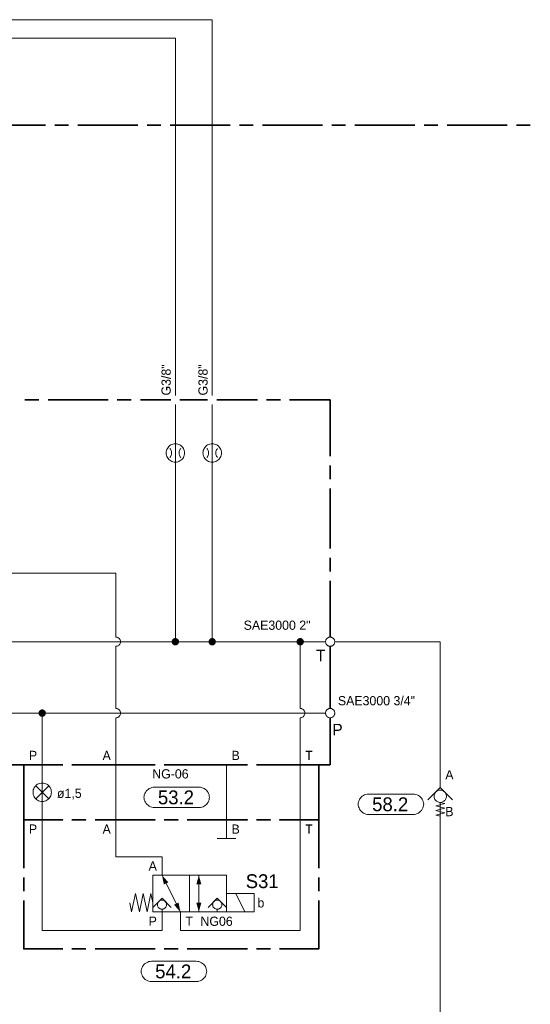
# Model space of a CAD drawing. Header units: millimetres. Extents: x 0 to 203, y 0 to 47.
# Tile 91 of 196: x 37.48 to 41.83, y 29.49 to 37.9. Entities that reach past the tile are written whole.
import ezdxf

# ---------------------------------------------------------------- set-up
doc = ezdxf.new("R2010")
doc.units = ezdxf.units.MM
for name, color, linetype in [('PDF_Geomertry', 7, 'Continuous'), ('PDF_Solid Fills', 7, 'Continuous'), ('PDF_Text', 7, 'Continuous')]:
    doc.layers.add(name, color=color, linetype=linetype)
doc.styles.add('PDF Arial', font='txt')

msp = doc.modelspace()

# ---------------------------------------------------------------- hatches: boundary and pattern name
at = {"layer": 'PDF_Solid Fills', "transparency": 33554559}
for points in [[(38.8043, 32.5868), (38.7751, 32.5985), (38.7771, 32.6026)], [(38.8043, 32.5868), (38.7771, 32.6026), (38.7793, 32.6063)], [(38.8043, 32.5868), (38.7793, 32.6063), (38.7821, 32.609)], [(38.8043, 32.5868), (38.7821, 32.609), (38.7849, 32.6118)], [(38.8043, 32.5868), (38.7849, 32.6118), (38.7882, 32.6138)], [(38.8043, 32.5868), (38.7882, 32.6138), (38.7924, 32.616)], [(38.8043, 32.5868), (38.7924, 32.616), (38.796, 32.6174)], [(38.8043, 32.5868), (38.796, 32.6174), (38.8001, 32.6179)], [(38.8043, 32.5868), (38.8001, 32.6179), (38.8043, 32.6179)], [(38.8043, 32.5868), (38.8085, 32.6179), (38.8126, 32.6174)], [(38.8043, 32.5868), (38.8043, 32.6179), (38.8085, 32.6179)], [(38.8043, 32.5868), (38.8126, 32.6174), (38.816, 32.616)], [(38.8043, 32.5868), (38.816, 32.616), (38.8201, 32.6138)], [(38.8043, 32.5868), (38.8201, 32.6138), (38.8229, 32.6118)], [(38.8043, 32.5868), (38.8229, 32.6118), (38.8265, 32.609)], [(38.8043, 32.5868), (38.8265, 32.609), (38.8293, 32.6063)], [(38.8043, 32.5868), (38.8293, 32.6063), (38.8313, 32.6026)], [(38.8043, 32.5868), (38.8313, 32.6026), (38.8335, 32.5985)], [(39.1188, 32.5868), (39.0896, 32.5985), (39.091, 32.6026)], [(39.1188, 32.5868), (39.091, 32.6026), (39.0938, 32.6063)], [(39.1188, 32.5868), (39.0938, 32.6063), (39.0965, 32.609)], [(39.1188, 32.5868), (39.0965, 32.609), (39.0993, 32.6118)], [(39.1188, 32.5868), (39.0993, 32.6118), (39.1029, 32.6138)], [(39.1188, 32.5868), (39.1029, 32.6138), (39.1063, 32.616)], [(39.1188, 32.5868), (39.1063, 32.616), (39.1104, 32.6174)], [(39.1188, 32.5868), (39.1104, 32.6174), (39.1146, 32.6179)], [(39.1188, 32.5868), (39.1146, 32.6179), (39.1188, 32.6179)], [(39.1188, 32.5868), (39.1224, 32.6179), (39.1265, 32.6174)], [(39.1188, 32.5868), (39.1188, 32.6179), (39.1224, 32.6179)], [(39.1188, 32.5868), (39.1265, 32.6174), (39.1307, 32.616)], [(39.1188, 32.5868), (39.1307, 32.616), (39.134, 32.6138)], [(39.1188, 32.5868), (39.134, 32.6138), (39.1376, 32.6118)], [(39.1188, 32.5868), (39.1376, 32.6118), (39.141, 32.609)], [(39.1188, 32.5868), (39.141, 32.609), (39.1432, 32.6063)], [(39.1188, 32.5868), (39.1432, 32.6063), (39.146, 32.6026)], [(39.1188, 32.5868), (39.146, 32.6026), (39.1474, 32.5985)], [(39.8688, 32.5868), (39.8396, 32.5985), (39.8418, 32.6026)], [(39.8688, 32.5868), (39.8418, 32.6026), (39.8438, 32.6063)], [(39.8688, 32.5868), (39.8438, 32.6063), (39.8465, 32.609)], [(39.8688, 32.5868), (39.8465, 32.609), (39.8501, 32.6118)], [(39.8688, 32.5868), (39.8501, 32.6118), (39.8535, 32.6138)], [(39.8688, 32.5868), (39.8535, 32.6138), (39.8571, 32.616)], [(39.8688, 32.5868), (39.8571, 32.616), (39.8613, 32.6174)], [(39.8688, 32.5868), (39.8613, 32.6174), (39.8646, 32.6179)], [(39.8688, 32.5868), (39.8646, 32.6179), (39.8688, 32.6179)], [(39.8688, 32.5868), (39.8729, 32.6179), (39.8771, 32.6174)], [(39.8688, 32.5868), (39.8688, 32.6179), (39.8729, 32.6179)], [(39.8688, 32.5868), (39.8771, 32.6174), (39.8813, 32.616)], [(39.8688, 32.5868), (39.8813, 32.616), (39.8849, 32.6138)], [(39.8688, 32.5868), (39.8849, 32.6138), (39.8882, 32.6118)], [(39.8688, 32.5868), (39.8882, 32.6118), (39.891, 32.609)], [(39.8688, 32.5868), (39.891, 32.609), (39.8937, 32.6063)], [(39.8688, 32.5868), (39.8937, 32.6063), (39.896, 32.6026)], [(39.8688, 32.5868), (39.896, 32.6026), (39.8979, 32.5985)], [(38.8043, 32.5868), (38.7729, 32.591), (38.7738, 32.5951)], [(38.8043, 32.5868), (38.7729, 32.5868), (38.7729, 32.591)], [(38.8043, 32.5868), (38.7729, 32.5826), (38.7729, 32.5868)], [(38.8043, 32.5868), (38.7738, 32.5785), (38.7729, 32.5826)], [(38.8043, 32.5868), (38.7738, 32.5951), (38.7751, 32.5985)], [(38.8043, 32.5868), (38.7751, 32.5749), (38.7738, 32.5785)], [(38.8043, 32.5868), (38.7771, 32.5707), (38.7751, 32.5749)], [(38.8043, 32.5868), (38.7793, 32.5679), (38.7771, 32.5707)], [(38.8043, 32.5868), (38.7821, 32.5646), (38.7793, 32.5679)], [(38.8043, 32.5868), (38.7849, 32.5618), (38.7821, 32.5646)], [(38.8043, 32.5868), (38.7882, 32.5596), (38.7849, 32.5618)], [(38.8043, 32.5868), (38.7924, 32.5576), (38.7882, 32.5596)], [(38.8043, 32.5868), (38.796, 32.5563), (38.7924, 32.5576)], [(38.8043, 32.5868), (38.8001, 32.5554), (38.796, 32.5563)], [(38.8043, 32.5868), (38.8043, 32.5554), (38.8001, 32.5554)], [(38.8043, 32.5868), (38.8335, 32.5985), (38.8349, 32.5951)], [(38.8043, 32.5868), (38.8349, 32.5951), (38.8354, 32.591)], [(38.8043, 32.5868), (38.8354, 32.591), (38.8354, 32.5868)], [(38.8043, 32.5868), (38.8085, 32.5554), (38.8043, 32.5554)], [(38.8043, 32.5868), (38.8126, 32.5563), (38.8085, 32.5554)], [(38.8043, 32.5868), (38.816, 32.5576), (38.8126, 32.5563)], [(38.8043, 32.5868), (38.8201, 32.5596), (38.816, 32.5576)], [(38.8043, 32.5868), (38.8229, 32.5618), (38.8201, 32.5596)], [(38.8043, 32.5868), (38.8265, 32.5646), (38.8229, 32.5618)], [(38.8043, 32.5868), (38.8293, 32.5679), (38.8265, 32.5646)], [(38.8043, 32.5868), (38.8313, 32.5707), (38.8293, 32.5679)], [(38.8043, 32.5868), (38.8335, 32.5749), (38.8313, 32.5707)], [(38.8043, 32.5868), (38.8349, 32.5785), (38.8335, 32.5749)], [(38.8043, 32.5868), (38.8354, 32.5826), (38.8349, 32.5785)], [(38.8043, 32.5868), (38.8354, 32.5868), (38.8354, 32.5826)], [(39.1188, 32.5868), (39.0868, 32.5868), (39.0876, 32.591)], [(39.1188, 32.5868), (39.0876, 32.5826), (39.0868, 32.5868)], [(39.1188, 32.5868), (39.0876, 32.591), (39.0882, 32.5951)], [(39.1188, 32.5868), (39.0882, 32.5785), (39.0876, 32.5826)], [(39.1188, 32.5868), (39.0882, 32.5951), (39.0896, 32.5985)], [(39.1188, 32.5868), (39.0896, 32.5749), (39.0882, 32.5785)], [(39.1188, 32.5868), (39.091, 32.5707), (39.0896, 32.5749)], [(39.1188, 32.5868), (39.0938, 32.5679), (39.091, 32.5707)], [(39.1188, 32.5868), (39.0965, 32.5646), (39.0938, 32.5679)], [(39.1188, 32.5868), (39.0993, 32.5618), (39.0965, 32.5646)], [(39.1188, 32.5868), (39.1029, 32.5596), (39.0993, 32.5618)], [(39.1188, 32.5868), (39.1063, 32.5576), (39.1029, 32.5596)], [(39.1188, 32.5868), (39.1104, 32.5563), (39.1063, 32.5576)], [(39.1188, 32.5868), (39.1146, 32.5554), (39.1104, 32.5563)], [(39.1188, 32.5868), (39.1188, 32.5554), (39.1146, 32.5554)], [(39.1188, 32.5868), (39.1474, 32.5985), (39.1488, 32.5951)], [(39.1188, 32.5868), (39.1488, 32.5951), (39.1493, 32.591)], [(39.1188, 32.5868), (39.1493, 32.591), (39.1501, 32.5868)], [(39.1188, 32.5868), (39.1224, 32.5554), (39.1188, 32.5554)], [(39.1188, 32.5868), (39.1265, 32.5563), (39.1224, 32.5554)], [(39.1188, 32.5868), (39.1307, 32.5576), (39.1265, 32.5563)], [(39.1188, 32.5868), (39.134, 32.5596), (39.1307, 32.5576)], [(39.1188, 32.5868), (39.1376, 32.5618), (39.134, 32.5596)], [(39.1188, 32.5868), (39.141, 32.5646), (39.1376, 32.5618)], [(39.1188, 32.5868), (39.1432, 32.5679), (39.141, 32.5646)], [(39.1188, 32.5868), (39.146, 32.5707), (39.1432, 32.5679)], [(39.1188, 32.5868), (39.1474, 32.5749), (39.146, 32.5707)], [(39.1188, 32.5868), (39.1488, 32.5785), (39.1474, 32.5749)], [(39.1188, 32.5868), (39.1493, 32.5826), (39.1488, 32.5785)], [(39.1188, 32.5868), (39.1501, 32.5868), (39.1493, 32.5826)], [(39.8688, 32.5868), (39.8376, 32.591), (39.8382, 32.5951)], [(39.8688, 32.5868), (39.8376, 32.5868), (39.8376, 32.591)], [(39.8688, 32.5868), (39.8376, 32.5826), (39.8376, 32.5868)], [(39.8688, 32.5868), (39.8382, 32.5785), (39.8376, 32.5826)], [(39.8688, 32.5868), (39.8382, 32.5951), (39.8396, 32.5985)], [(39.8688, 32.5868), (39.8396, 32.5749), (39.8382, 32.5785)], [(39.8688, 32.5868), (39.8418, 32.5707), (39.8396, 32.5749)], [(39.8688, 32.5868), (39.8438, 32.5679), (39.8418, 32.5707)], [(39.8688, 32.5868), (39.8465, 32.5646), (39.8438, 32.5679)], [(39.8688, 32.5868), (39.8501, 32.5618), (39.8465, 32.5646)], [(39.8688, 32.5868), (39.8535, 32.5596), (39.8501, 32.5618)], [(39.8688, 32.5868), (39.8571, 32.5576), (39.8535, 32.5596)], [(39.8688, 32.5868), (39.8613, 32.5563), (39.8571, 32.5576)], [(39.8688, 32.5868), (39.8646, 32.5554), (39.8613, 32.5563)], [(39.8688, 32.5868), (39.8688, 32.5554), (39.8646, 32.5554)], [(39.8688, 32.5868), (39.8979, 32.5985), (39.8993, 32.5951)], [(39.8688, 32.5868), (39.8993, 32.5951), (39.9001, 32.591)], [(39.8688, 32.5868), (39.9001, 32.591), (39.9001, 32.5868)], [(39.8688, 32.5868), (39.8729, 32.5554), (39.8688, 32.5554)], [(39.8688, 32.5868), (39.8771, 32.5563), (39.8729, 32.5554)], [(39.8688, 32.5868), (39.8813, 32.5576), (39.8771, 32.5563)], [(39.8688, 32.5868), (39.8849, 32.5596), (39.8813, 32.5576)], [(39.8688, 32.5868), (39.8882, 32.5618), (39.8849, 32.5596)], [(39.8688, 32.5868), (39.891, 32.5646), (39.8882, 32.5618)], [(39.8688, 32.5868), (39.8937, 32.5679), (39.891, 32.5646)], [(39.8688, 32.5868), (39.896, 32.5707), (39.8937, 32.5679)], [(39.8688, 32.5868), (39.8979, 32.5749), (39.896, 32.5707)], [(39.8688, 32.5868), (39.8993, 32.5785), (39.8979, 32.5749)], [(39.8688, 32.5868), (39.9001, 32.5826), (39.8993, 32.5785)], [(39.8688, 32.5868), (39.9001, 32.5868), (39.9001, 32.5826)], [(37.6687, 31.9776), (37.6368, 31.9776), (37.6376, 31.9818)], [(37.6687, 31.9776), (37.6376, 31.9735), (37.6368, 31.9776)], [(37.6687, 31.9776), (37.6376, 31.9818), (37.6382, 31.986)], [(37.6687, 31.9776), (37.6382, 31.9693), (37.6376, 31.9735)], [(37.6687, 31.9776), (37.6382, 31.986), (37.6396, 31.9896)], [(37.6687, 31.9776), (37.6396, 31.966), (37.6382, 31.9693)], [(37.6687, 31.9776), (37.6396, 31.9896), (37.6418, 31.9937)], [(37.6687, 31.9776), (37.6418, 31.9618), (37.6396, 31.966)], [(37.6687, 31.9776), (37.6418, 31.9937), (37.6437, 31.9971)], [(37.6687, 31.9776), (37.6437, 31.959), (37.6418, 31.9618)], [(37.6687, 31.9776), (37.6437, 31.9971), (37.6465, 31.9999)], [(37.6687, 31.9776), (37.6465, 31.9554), (37.6437, 31.959)], [(37.6687, 31.9776), (37.6465, 31.9999), (37.6493, 32.0026)], [(37.6687, 31.9776), (37.6493, 31.9526), (37.6465, 31.9554)], [(37.6687, 31.9776), (37.6493, 32.0026), (37.6529, 32.0049)], [(37.6687, 31.9776), (37.6529, 31.9507), (37.6493, 31.9526)], [(37.6687, 31.9776), (37.6529, 32.0049), (37.6563, 32.0068)], [(37.6687, 31.9776), (37.6563, 31.9485), (37.6529, 31.9507)], [(37.6687, 31.9776), (37.6563, 32.0068), (37.6604, 32.0082)], [(37.6687, 31.9776), (37.6604, 31.9471), (37.6563, 31.9485)], [(37.6687, 31.9776), (37.6604, 32.0082), (37.6646, 32.009)], [(37.6687, 31.9776), (37.6646, 31.9465), (37.6604, 31.9471)], [(37.6687, 31.9776), (37.6646, 32.009), (37.6687, 32.009)], [(37.6687, 31.9776), (37.6687, 31.9465), (37.6646, 31.9465)], [(37.6687, 31.9776), (37.6729, 32.009), (37.6765, 32.0082)], [(37.6687, 31.9776), (37.6687, 32.009), (37.6729, 32.009)], [(37.6687, 31.9776), (37.6765, 32.0082), (37.6807, 32.0068)], [(37.6687, 31.9776), (37.6807, 32.0068), (37.684, 32.0049)], [(37.6687, 31.9776), (37.684, 32.0049), (37.6876, 32.0026)], [(37.6687, 31.9776), (37.6876, 32.0026), (37.691, 31.9999)], [(37.6687, 31.9776), (37.691, 31.9999), (37.6938, 31.9971)], [(37.6687, 31.9776), (37.6938, 31.9971), (37.696, 31.9937)], [(37.6687, 31.9776), (37.696, 31.9937), (37.6979, 31.9896)], [(37.6687, 31.9776), (37.6979, 31.9896), (37.6987, 31.986)], [(37.6687, 31.9776), (37.6987, 31.986), (37.7001, 31.9818)], [(37.6687, 31.9776), (37.7001, 31.9818), (37.7001, 31.9776)], [(37.6687, 31.9776), (37.6729, 31.9465), (37.6687, 31.9465)], [(37.6687, 31.9776), (37.6765, 31.9471), (37.6729, 31.9465)], [(37.6687, 31.9776), (37.6807, 31.9485), (37.6765, 31.9471)], [(37.6687, 31.9776), (37.684, 31.9507), (37.6807, 31.9485)], [(37.6687, 31.9776), (37.6876, 31.9526), (37.684, 31.9507)], [(37.6687, 31.9776), (37.691, 31.9554), (37.6876, 31.9526)], [(37.6687, 31.9776), (37.6938, 31.959), (37.691, 31.9554)], [(37.6687, 31.9776), (37.696, 31.9618), (37.6938, 31.959)], [(37.6687, 31.9776), (37.6979, 31.966), (37.696, 31.9618)], [(37.6687, 31.9776), (37.6987, 31.9693), (37.6979, 31.966)], [(37.6687, 31.9776), (37.7001, 31.9735), (37.6987, 31.9693)], [(37.6687, 31.9776), (37.7001, 31.9776), (37.7001, 31.9735)]]:
    msp.add_hatch(color=256, dxfattribs=at).paths.add_polyline_path(points)

# ---------------------------------------------------------------- linework, layer by layer
at = {"layer": 'PDF_Geomertry', "lineweight": 15}
for points in [[(39.1188, 34.6887), (39.1188, 37.8951), (36.3251, 37.8951)], [(32.7099, 37.7382), (38.8043, 37.7382), (38.8043, 34.6887)], [(38.8043, 34.6104), (38.8043, 34.2763), (38.8043, 34.1193), (38.8043, 32.5868)], [(39.1188, 34.6104), (39.1188, 34.2763), (39.1188, 34.1193), (39.1188, 32.5868)], [(38.7576, 34.1582), (38.7626, 34.1646), (38.7668, 34.1715), (38.7696, 34.1785), (38.7715, 34.186), (38.7724, 34.1938), (38.7724, 34.2021), (38.7715, 34.2096), (38.7696, 34.2174), (38.7668, 34.2243), (38.7626, 34.2313), (38.7576, 34.2368)], [(38.8507, 34.2368), (38.846, 34.2313), (38.8418, 34.2243), (38.839, 34.2174), (38.8368, 34.2096), (38.8354, 34.2021), (38.8354, 34.1938), (38.8368, 34.186), (38.839, 34.1785), (38.8418, 34.1715), (38.846, 34.1646), (38.8507, 34.1582)], [(39.0724, 34.1582), (39.0771, 34.1646), (39.0807, 34.1715), (39.084, 34.1785), (39.0863, 34.186), (39.0868, 34.1938), (39.0868, 34.2021), (39.0863, 34.2096), (39.084, 34.2174), (39.0807, 34.2243), (39.0771, 34.2313), (39.0724, 34.2368)], [(39.1646, 34.2368), (39.1599, 34.2313), (39.1563, 34.2243), (39.1529, 34.2174), (39.1507, 34.2096), (39.1501, 34.2021), (39.1501, 34.1938), (39.1507, 34.186), (39.1529, 34.1785), (39.1563, 34.1715), (39.1599, 34.1646), (39.1646, 34.1582)], [(38.2974, 32.6263), (38.2974, 33.1721), (35.2876, 33.1721), (35.2876, 33.329)], [(38.2974, 32.0174), (38.2974, 32.5479), (38.3021, 32.5479), (38.3076, 32.5485), (38.3126, 32.5507), (38.3168, 32.5526), (38.321, 32.5554), (38.3251, 32.559), (38.3285, 32.5632), (38.3313, 32.5674), (38.3335, 32.5715), (38.3354, 32.5763), (38.3363, 32.5818), (38.3368, 32.5868), (38.3363, 32.5924), (38.3354, 32.5971), (38.3335, 32.6021), (38.3313, 32.6063), (38.3285, 32.611), (38.3251, 32.6146), (38.321, 32.6179), (38.3168, 32.6207), (38.3126, 32.6229), (38.3076, 32.6249), (38.3021, 32.6257), (38.2974, 32.6263), (38.3021, 32.6257), (38.3076, 32.6249), (38.3126, 32.6229), (38.3168, 32.6207), (38.321, 32.6179), (38.3251, 32.6146), (38.3285, 32.611), (38.3313, 32.6063), (38.3335, 32.6021), (38.3354, 32.5971), (38.3363, 32.5924), (38.3368, 32.5868), (38.3363, 32.5818), (38.3354, 32.5763), (38.3335, 32.5715), (38.3313, 32.5674), (38.3285, 32.5632), (38.3251, 32.559), (38.321, 32.5554), (38.3168, 32.5526), (38.3126, 32.5507), (38.3076, 32.5485), (38.3021, 32.5479), (38.2974, 32.5479)], [(36.7807, 32.0174), (36.7807, 32.5868), (38.8043, 32.5868), (39.1188, 32.5868), (39.8688, 32.5868)], [(39.8688, 32.0174), (39.8688, 32.5868), (40.0849, 32.5868)], [(41.0632, 31.3424), (41.0632, 31.3729), (41.0632, 32.5868), (40.164, 32.5868)], [(38.8126, 30.3507), (38.6904, 30.5943), (38.6904, 30.7521), (38.2974, 30.7521), (38.2974, 31.066), (38.2974, 31.5374), (38.2974, 31.9387), (38.3021, 31.9387), (38.3076, 31.9396), (38.3126, 31.9415), (38.3168, 31.9438), (38.321, 31.9465), (38.3251, 31.9499), (38.3285, 31.954), (38.3313, 31.9582), (38.3335, 31.9624), (38.3354, 31.9674), (38.3363, 31.9729), (38.3368, 31.9776), (38.3363, 31.9832), (38.3354, 31.9882), (38.3335, 31.9929), (38.3313, 31.9971), (38.3285, 32.0021), (38.3251, 32.0054), (38.321, 32.009), (38.3168, 32.0118), (38.3126, 32.0138), (38.3076, 32.016), (38.3021, 32.0165), (38.2974, 32.0174), (38.3021, 32.0165), (38.3076, 32.016), (38.3126, 32.0138), (38.3168, 32.0118), (38.321, 32.009), (38.3251, 32.0054), (38.3285, 32.0021), (38.3313, 31.9971), (38.3335, 31.9929), (38.3354, 31.9882), (38.3363, 31.9832), (38.3368, 31.9776), (38.3363, 31.9729), (38.3354, 31.9674), (38.3335, 31.9624), (38.3313, 31.9582), (38.3285, 31.954), (38.3251, 31.9499), (38.321, 31.9465), (38.3168, 31.9438), (38.3126, 31.9415), (38.3076, 31.9396), (38.3021, 31.9387), (38.2974, 31.9387)], [(38.7251, 30.5243), (38.8474, 30.2804), (38.8474, 30.1235), (39.8688, 30.1235), (39.8688, 31.066), (39.8688, 31.5374), (39.8688, 31.9387), (39.8743, 31.9387), (39.8793, 31.9396), (39.884, 31.9415), (39.889, 31.9438), (39.8932, 31.9465), (39.8965, 31.9499), (39.9001, 31.954), (39.9029, 31.9582), (39.9049, 31.9624), (39.9071, 31.9674), (39.9076, 31.9729), (39.9085, 31.9776), (39.9076, 31.9832), (39.9071, 31.9882), (39.9049, 31.9929), (39.9029, 31.9971), (39.9001, 32.0021), (39.8965, 32.0054), (39.8932, 32.009), (39.889, 32.0118), (39.884, 32.0138), (39.8793, 32.016), (39.8743, 32.0165), (39.8688, 32.0174), (39.8743, 32.0165), (39.8793, 32.016), (39.884, 32.0138), (39.889, 32.0118), (39.8932, 32.009), (39.8965, 32.0054), (39.9001, 32.0021), (39.9029, 31.9971), (39.9049, 31.9929), (39.9071, 31.9882), (39.9076, 31.9832), (39.9085, 31.9776), (39.9076, 31.9729), (39.9071, 31.9674), (39.9049, 31.9624), (39.9029, 31.9582), (39.9001, 31.954), (39.8965, 31.9499), (39.8932, 31.9465), (39.889, 31.9438), (39.884, 31.9415), (39.8793, 31.9396), (39.8743, 31.9387), (39.8688, 31.9387)], [(40.0849, 31.9776), (37.6687, 31.9776), (34.5807, 31.9776)], [(37.6687, 31.9776), (37.6687, 31.5374), (37.6687, 31.066), (37.6687, 30.1235), (38.6904, 30.1235), (38.6904, 30.2804), (38.6904, 30.3035)], [(39.2404, 31.5374), (39.2404, 31.066), (39.2404, 30.909)], [(37.6132, 31.2465), (37.7243, 31.3576)], [(37.7243, 31.2465), (37.6132, 31.3576)], [(40.9585, 31.2374), (41.0632, 31.3424), (41.1682, 31.2374)], [(41.0632, 26.1471), (41.0632, 31.2151), (41.1029, 31.2054), (41.0243, 31.186), (41.1029, 31.1665), (41.0243, 31.1465), (41.1029, 31.1271), (41.0243, 31.1076), (41.0632, 31.0979)], [(39.3188, 30.909), (39.1618, 30.909)], [(39.0043, 30.5943), (39.0043, 30.359)], [(39.0043, 30.2804), (39.0043, 30.516)], [(38.6118, 30.359), (38.5951, 30.4374), (38.5626, 30.2804), (38.5299, 30.4374), (38.4974, 30.2804), (38.464, 30.4374), (38.4313, 30.2804), (38.4154, 30.359)], [(39.3974, 30.2804), (39.3188, 30.4374)], [(38.7687, 30.3193), (38.6904, 30.3985), (38.6118, 30.3193)], [(39.2404, 30.3193), (39.1618, 30.3985), (39.0835, 30.3193)], [(39.1618, 30.3035), (39.1618, 30.2804)]]:
    msp.add_lwpolyline(points, dxfattribs=at)
at = {"layer": 'PDF_Geomertry', "lineweight": 35}
for points in [[(37.1854, 36.9951), (37.6974, 36.9951)], [(37.7757, 36.9951), (37.8937, 36.9951)], [(37.9729, 36.9951), (38.4849, 36.9951)], [(38.5632, 36.9951), (38.6813, 36.9951)], [(38.7604, 36.9951), (39.2724, 36.9951)], [(39.3507, 36.9951), (39.4688, 36.9951)], [(39.5474, 36.9951), (40.059, 36.9951)], [(40.1382, 36.9951), (40.2563, 36.9951)], [(40.3349, 36.9951), (40.8465, 36.9951)], [(40.9257, 36.9951), (41.0437, 36.9951)], [(41.1224, 36.9951), (41.634, 36.9951)], [(41.7126, 36.9951), (41.8313, 36.9951)], [(37.521, 34.6499), (37.639, 34.6499)], [(37.7182, 34.6499), (38.2299, 34.6499)], [(38.3085, 34.6499), (38.4265, 34.6499)], [(38.5057, 34.6499), (38.7646, 34.6499)], [(38.8432, 34.6499), (39.0793, 34.6499)], [(39.1576, 34.6499), (39.5035, 34.6499)], [(39.5821, 34.6499), (39.7001, 34.6499)], [(39.7785, 34.6499), (40.1243, 34.6499), (40.1243, 34.1693)], [(40.1243, 33.9729), (40.1243, 34.091)], [(40.1243, 33.3818), (40.1243, 33.8937)], [(40.1243, 33.1854), (40.1243, 33.3035)], [(40.1243, 32.6263), (40.1243, 33.1063)], [(40.1243, 32.0174), (40.1243, 32.5479)], [(39.4951, 31.5374), (40.1243, 31.5374), (40.1243, 31.9387)], [(37.1335, 31.5374), (37.6451, 31.5374)], [(37.5113, 30.654), (37.5113, 31.066), (37.8438, 31.066), (37.5113, 31.066), (37.5113, 31.5374), (37.8438, 31.5374)], [(37.7237, 31.5374), (37.8418, 31.5374)], [(37.921, 31.5374), (38.4326, 31.5374)], [(37.9224, 31.5374), (38.0404, 31.5374)], [(38.1196, 31.5374), (38.6313, 31.5374)], [(38.5113, 31.5374), (38.6293, 31.5374)], [(38.7085, 31.5374), (39.2201, 31.5374)], [(38.7099, 31.5374), (38.8279, 31.5374)], [(38.9063, 31.5374), (39.4182, 31.5374)], [(39.2987, 31.5374), (39.4168, 31.5374)], [(39.4974, 31.5374), (39.6154, 31.5374)], [(40.0265, 30.654), (40.0265, 31.066), (39.6938, 31.066), (40.0265, 31.066), (40.0265, 31.5374), (39.6938, 31.5374)], [(37.5113, 30.5749), (37.5113, 30.4568)], [(40.0265, 30.4568), (40.0265, 30.5749)], [(37.5113, 30.3785), (37.5113, 29.966), (37.8438, 29.966)], [(39.6938, 29.966), (40.0265, 29.966), (40.0265, 30.3785)], [(37.9224, 29.966), (38.0404, 29.966)], [(38.1196, 29.966), (38.6313, 29.966)], [(38.7099, 29.966), (38.8279, 29.966)], [(38.9063, 29.966), (39.4182, 29.966)], [(39.4974, 29.966), (39.6154, 29.966)]]:
    msp.add_lwpolyline(points, dxfattribs=at)
at = {"layer": 'PDF_Geomertry', "lineweight": 15}
for points in [[(38.8826, 34.1979), (38.8821, 34.2082), (38.8799, 34.2179), (38.8765, 34.2276), (38.8724, 34.2368), (38.8668, 34.2457), (38.8599, 34.2535), (38.8521, 34.2604), (38.8432, 34.266), (38.834, 34.2701), (38.8243, 34.2735), (38.8146, 34.2757), (38.8043, 34.2763), (38.7937, 34.2757), (38.784, 34.2735), (38.7743, 34.2701), (38.7646, 34.266), (38.7563, 34.2604), (38.7487, 34.2535), (38.7418, 34.2457), (38.7363, 34.2368), (38.7313, 34.2276), (38.7285, 34.2179), (38.7265, 34.2082), (38.7257, 34.1979), (38.7265, 34.1874), (38.7285, 34.1776), (38.7313, 34.1679), (38.7363, 34.1582), (38.7418, 34.1499), (38.7487, 34.1424), (38.7563, 34.1354), (38.7646, 34.1299), (38.7743, 34.1249), (38.784, 34.1221), (38.7937, 34.1201), (38.8043, 34.1193), (38.8146, 34.1201), (38.8243, 34.1221), (38.834, 34.1249), (38.8432, 34.1299), (38.8521, 34.1354), (38.8599, 34.1424), (38.8668, 34.1499), (38.8724, 34.1582), (38.8765, 34.1679), (38.8799, 34.1776), (38.8821, 34.1874), (38.8826, 34.1979)], [(39.1974, 34.1979), (39.1965, 34.2082), (39.1946, 34.2179), (39.191, 34.2276), (39.1868, 34.2368), (39.1807, 34.2457), (39.1743, 34.2535), (39.166, 34.2604), (39.1576, 34.266), (39.1488, 34.2701), (39.139, 34.2735), (39.1285, 34.2757), (39.1188, 34.2763), (39.1085, 34.2757), (39.0979, 34.2735), (39.0882, 34.2701), (39.0793, 34.266), (39.071, 34.2604), (39.0632, 34.2535), (39.0563, 34.2457), (39.0507, 34.2368), (39.046, 34.2276), (39.0424, 34.2179), (39.0404, 34.2082), (39.0396, 34.1979), (39.0404, 34.1874), (39.0424, 34.1776), (39.046, 34.1679), (39.0507, 34.1582), (39.0563, 34.1499), (39.0632, 34.1424), (39.071, 34.1354), (39.0793, 34.1299), (39.0882, 34.1249), (39.0979, 34.1221), (39.1085, 34.1201), (39.1188, 34.1193), (39.1285, 34.1201), (39.139, 34.1221), (39.1488, 34.1249), (39.1576, 34.1299), (39.166, 34.1354), (39.1743, 34.1424), (39.1807, 34.1499), (39.1868, 34.1582), (39.191, 34.1679), (39.1946, 34.1776), (39.1965, 34.1874), (39.1974, 34.1979)], [(40.164, 32.5868), (40.1632, 32.5924), (40.1626, 32.5971), (40.1604, 32.6021), (40.1585, 32.6063), (40.1557, 32.611), (40.1521, 32.6146), (40.1479, 32.6179), (40.1437, 32.6207), (40.1396, 32.6229), (40.1349, 32.6249), (40.1293, 32.6257), (40.1243, 32.6263), (40.1196, 32.6257), (40.114, 32.6249), (40.109, 32.6229), (40.1049, 32.6207), (40.1007, 32.6179), (40.0965, 32.6146), (40.0932, 32.611), (40.0904, 32.6063), (40.0882, 32.6021), (40.0863, 32.5971), (40.0854, 32.5924), (40.0849, 32.5868), (40.0854, 32.5818), (40.0863, 32.5763), (40.0882, 32.5715), (40.0904, 32.5674), (40.0932, 32.5632), (40.0965, 32.559), (40.1007, 32.5554), (40.1049, 32.5526), (40.109, 32.5507), (40.114, 32.5485), (40.1196, 32.5479), (40.1243, 32.5479), (40.1293, 32.5479), (40.1349, 32.5485), (40.1396, 32.5507), (40.1437, 32.5526), (40.1479, 32.5554), (40.1521, 32.559), (40.1557, 32.5632), (40.1585, 32.5674), (40.1604, 32.5715), (40.1626, 32.5763), (40.1632, 32.5818), (40.164, 32.5868)], [(40.164, 31.9776), (40.1632, 31.9832), (40.1626, 31.9882), (40.1604, 31.9929), (40.1585, 31.9971), (40.1557, 32.0021), (40.1521, 32.0054), (40.1479, 32.009), (40.1437, 32.0118), (40.1396, 32.0138), (40.1349, 32.016), (40.1293, 32.0165), (40.1243, 32.0174), (40.1196, 32.0165), (40.114, 32.016), (40.109, 32.0138), (40.1049, 32.0118), (40.1007, 32.009), (40.0965, 32.0054), (40.0932, 32.0021), (40.0904, 31.9971), (40.0882, 31.9929), (40.0863, 31.9882), (40.0854, 31.9832), (40.0849, 31.9776), (40.0854, 31.9729), (40.0863, 31.9674), (40.0882, 31.9624), (40.0904, 31.9582), (40.0932, 31.954), (40.0965, 31.9499), (40.1007, 31.9465), (40.1049, 31.9438), (40.109, 31.9415), (40.114, 31.9396), (40.1196, 31.9387), (40.1243, 31.9387), (40.1293, 31.9387), (40.1349, 31.9396), (40.1396, 31.9415), (40.1437, 31.9438), (40.1479, 31.9465), (40.1521, 31.9499), (40.1557, 31.954), (40.1585, 31.9582), (40.1604, 31.9624), (40.1626, 31.9674), (40.1632, 31.9729), (40.164, 31.9776)], [(37.7474, 31.3021), (37.7465, 31.3124), (37.7446, 31.3221), (37.741, 31.3318), (37.7368, 31.3415), (37.7307, 31.3499), (37.7243, 31.3576), (37.7168, 31.3646), (37.7076, 31.3701), (37.6987, 31.3743), (37.689, 31.3776), (37.6785, 31.3799), (37.6687, 31.3804), (37.6585, 31.3799), (37.6479, 31.3776), (37.6382, 31.3743), (37.6293, 31.3701), (37.621, 31.3646), (37.6132, 31.3576), (37.6063, 31.3499), (37.6007, 31.3415), (37.596, 31.3318), (37.5924, 31.3221), (37.591, 31.3124), (37.5904, 31.3021), (37.591, 31.2915), (37.5924, 31.2818), (37.596, 31.2721), (37.6007, 31.2624), (37.6063, 31.254), (37.6132, 31.2465), (37.621, 31.2396), (37.6293, 31.234), (37.6382, 31.229), (37.6479, 31.2263), (37.6585, 31.2243), (37.6687, 31.2235), (37.6785, 31.2243), (37.689, 31.2263), (37.6987, 31.229), (37.7076, 31.234), (37.7168, 31.2396), (37.7243, 31.2465), (37.7307, 31.254), (37.7368, 31.2624), (37.741, 31.2721), (37.7446, 31.2818), (37.7465, 31.2915), (37.7474, 31.3021)], [(39.0063, 31.3451), (39.0182, 31.3443), (39.0293, 31.3424), (39.0404, 31.3382), (39.0507, 31.3332), (39.0604, 31.3271), (39.0688, 31.3193), (39.0765, 31.3104), (39.0835, 31.3013), (39.0882, 31.291), (39.0918, 31.2799), (39.0938, 31.2679), (39.0951, 31.2568), (39.0951, 31.261), (39.0938, 31.2493), (39.0918, 31.2382), (39.0882, 31.2271), (39.0835, 31.2165), (39.0765, 31.2068), (39.0688, 31.1985), (39.0604, 31.191), (39.0507, 31.184), (39.0404, 31.179), (39.0293, 31.1757), (39.0182, 31.1729), (39.0063, 31.1721), (38.6251, 31.1721), (38.614, 31.1729), (38.6029, 31.1757), (38.5918, 31.179), (38.5813, 31.184), (38.5715, 31.191), (38.5626, 31.1985), (38.5549, 31.2068), (38.5487, 31.2165), (38.5437, 31.2271), (38.5396, 31.2382), (38.5376, 31.2493), (38.5368, 31.261), (38.5368, 31.2568), (38.5376, 31.2679), (38.5396, 31.2799), (38.5437, 31.291), (38.5487, 31.3013), (38.5549, 31.3104), (38.5626, 31.3193), (38.5715, 31.3271), (38.5813, 31.3332), (38.5918, 31.3382), (38.6029, 31.3424), (38.614, 31.3443), (38.6251, 31.3451), (39.0063, 31.3451)], [(40.8335, 31.286), (40.8451, 31.2854), (40.8563, 31.2832), (40.8674, 31.2799), (40.8779, 31.2743), (40.8876, 31.2679), (40.896, 31.2604), (40.9035, 31.2513), (40.9104, 31.2424), (40.9154, 31.2318), (40.9187, 31.2207), (40.921, 31.2096), (40.9224, 31.1979), (40.9224, 31.2021), (40.921, 31.1901), (40.9187, 31.179), (40.9154, 31.1679), (40.9104, 31.1576), (40.9035, 31.1479), (40.896, 31.1396), (40.8876, 31.1318), (40.8779, 31.1249), (40.8674, 31.1201), (40.8563, 31.1165), (40.8451, 31.1138), (40.8335, 31.1132), (40.4521, 31.1132), (40.441, 31.1138), (40.4293, 31.1165), (40.4187, 31.1201), (40.4085, 31.1249), (40.3988, 31.1318), (40.3896, 31.1396), (40.3821, 31.1479), (40.3757, 31.1576), (40.371, 31.1679), (40.3668, 31.179), (40.3646, 31.1901), (40.364, 31.2021), (40.364, 31.1979), (40.3646, 31.2096), (40.3668, 31.2207), (40.371, 31.2318), (40.3757, 31.2424), (40.3821, 31.2513), (40.3896, 31.2604), (40.3988, 31.2679), (40.4085, 31.2743), (40.4187, 31.2799), (40.4293, 31.2832), (40.441, 31.2854), (40.4521, 31.286), (40.8335, 31.286)], [(41.116, 31.2679), (41.1154, 31.2749), (41.114, 31.2813), (41.1118, 31.2882), (41.109, 31.2943), (41.1049, 31.2999), (41.1007, 31.3049), (41.0951, 31.3096), (41.0896, 31.3132), (41.0835, 31.3165), (41.0771, 31.3188), (41.0701, 31.3201), (41.0632, 31.3201), (41.0563, 31.3201), (41.0501, 31.3188), (41.0432, 31.3165), (41.0376, 31.3132), (41.0313, 31.3096), (41.0265, 31.3049), (41.0215, 31.2999), (41.0182, 31.2943), (41.0154, 31.2882), (41.0126, 31.2813), (41.0113, 31.2749), (41.0113, 31.2679), (41.0113, 31.261), (41.0126, 31.254), (41.0154, 31.2479), (41.0182, 31.2415), (41.0215, 31.236), (41.0265, 31.2313), (41.0313, 31.2263), (41.0376, 31.2229), (41.0432, 31.2193), (41.0501, 31.2174), (41.0563, 31.216), (41.0632, 31.2151), (41.0701, 31.216), (41.0771, 31.2174), (41.0835, 31.2193), (41.0896, 31.2229), (41.0951, 31.2263), (41.1007, 31.2313), (41.1049, 31.236), (41.109, 31.2415), (41.1118, 31.2479), (41.114, 31.254), (41.1154, 31.261), (41.116, 31.2679)], [(38.6118, 30.5943), (38.9257, 30.5943), (38.9257, 30.2804), (38.6118, 30.2804), (38.6118, 30.5943)], [(38.9257, 30.2804), (39.2404, 30.2804), (39.2404, 30.5943), (38.9257, 30.5943), (38.9257, 30.2804)], [(39.2404, 30.2804), (39.4757, 30.2804), (39.4757, 30.4374), (39.2404, 30.4374), (39.2404, 30.2804)], [(38.7293, 30.3429), (38.7293, 30.3479), (38.7279, 30.3526), (38.7265, 30.3576), (38.7243, 30.3624), (38.7215, 30.3665), (38.7182, 30.3707), (38.714, 30.3735), (38.7099, 30.3771), (38.7049, 30.379), (38.7001, 30.3804), (38.6951, 30.3818), (38.6904, 30.3818), (38.6849, 30.3818), (38.6799, 30.3804), (38.6751, 30.379), (38.671, 30.3771), (38.666, 30.3735), (38.6626, 30.3707), (38.659, 30.3665), (38.6563, 30.3624), (38.6543, 30.3576), (38.6521, 30.3526), (38.6515, 30.3479), (38.6507, 30.3429), (38.6515, 30.3374), (38.6521, 30.3326), (38.6543, 30.3276), (38.6563, 30.3229), (38.659, 30.3188), (38.6626, 30.3151), (38.666, 30.3118), (38.671, 30.309), (38.6751, 30.3063), (38.6799, 30.3049), (38.6849, 30.3035), (38.6904, 30.3035), (38.6951, 30.3035), (38.7001, 30.3049), (38.7049, 30.3063), (38.7099, 30.309), (38.714, 30.3118), (38.7182, 30.3151), (38.7215, 30.3188), (38.7243, 30.3229), (38.7265, 30.3276), (38.7279, 30.3326), (38.7293, 30.3374), (38.7293, 30.3429)], [(39.2007, 30.3429), (39.2007, 30.3479), (39.1993, 30.3526), (39.1979, 30.3576), (39.196, 30.3624), (39.1932, 30.3665), (39.1896, 30.3707), (39.1854, 30.3735), (39.1813, 30.3771), (39.1765, 30.379), (39.1715, 30.3804), (39.1668, 30.3818), (39.1618, 30.3818), (39.1563, 30.3818), (39.1515, 30.3804), (39.1465, 30.379), (39.1418, 30.3771), (39.1376, 30.3735), (39.134, 30.3707), (39.1307, 30.3665), (39.1279, 30.3624), (39.1251, 30.3576), (39.1237, 30.3526), (39.1229, 30.3479), (39.1224, 30.3429), (39.1229, 30.3374), (39.1237, 30.3326), (39.1251, 30.3276), (39.1279, 30.3229), (39.1307, 30.3188), (39.134, 30.3151), (39.1376, 30.3118), (39.1418, 30.309), (39.1465, 30.3063), (39.1515, 30.3049), (39.1563, 30.3035), (39.1618, 30.3035), (39.1668, 30.3035), (39.1715, 30.3049), (39.1765, 30.3063), (39.1813, 30.309), (39.1854, 30.3118), (39.1896, 30.3151), (39.1932, 30.3188), (39.196, 30.3229), (39.1979, 30.3276), (39.1993, 30.3326), (39.2007, 30.3374), (39.2007, 30.3429)], [(38.9826, 29.8596), (38.9946, 29.859), (39.0057, 29.8568), (39.0168, 29.8535), (39.0271, 29.8479), (39.0368, 29.8415), (39.0451, 29.834), (39.0529, 29.8257), (39.0599, 29.816), (39.0646, 29.8054), (39.0682, 29.7943), (39.071, 29.7832), (39.0715, 29.7715), (39.0715, 29.7757), (39.071, 29.7638), (39.0682, 29.7526), (39.0646, 29.7415), (39.0599, 29.7313), (39.0529, 29.7215), (39.0451, 29.7132), (39.0368, 29.7054), (39.0271, 29.6993), (39.0168, 29.6938), (39.0057, 29.6901), (38.9946, 29.6882), (38.9826, 29.6868), (38.6021, 29.6868), (38.5904, 29.6882), (38.5793, 29.6901), (38.5682, 29.6938), (38.5576, 29.6993), (38.5479, 29.7054), (38.539, 29.7132), (38.5321, 29.7215), (38.5251, 29.7313), (38.5201, 29.7415), (38.5168, 29.7526), (38.514, 29.7638), (38.5132, 29.7757), (38.5132, 29.7715), (38.514, 29.7832), (38.5168, 29.7943), (38.5201, 29.8054), (38.5251, 29.816), (38.5321, 29.8257), (38.539, 29.834), (38.5479, 29.8415), (38.5576, 29.8479), (38.5682, 29.8535), (38.5793, 29.8568), (38.5904, 29.859), (38.6021, 29.8596), (38.9826, 29.8596)]]:
    msp.add_lwpolyline(points, close=True, dxfattribs=at)
at = {"layer": 'PDF_Geomertry', "lineweight": 0}
for points in [[(38.7882, 32.5868), (38.7882, 32.5846), (38.789, 32.5826), (38.7896, 32.5804), (38.7904, 32.579), (38.7918, 32.5771), (38.7932, 32.5757), (38.7946, 32.5743), (38.7965, 32.5735), (38.7979, 32.5721), (38.8001, 32.5715), (38.8021, 32.5715), (38.8043, 32.5707), (38.8063, 32.5715), (38.8085, 32.5715), (38.8104, 32.5721), (38.8118, 32.5735), (38.814, 32.5743), (38.8154, 32.5757), (38.8168, 32.5771), (38.8174, 32.579), (38.8188, 32.5804), (38.8196, 32.5826), (38.8196, 32.5846), (38.8201, 32.5868), (38.8196, 32.5888), (38.8196, 32.591), (38.8188, 32.5929), (38.8174, 32.5943), (38.8168, 32.5965), (38.8154, 32.5979), (38.814, 32.5993), (38.8118, 32.6007), (38.8104, 32.6013), (38.8085, 32.6021), (38.8063, 32.6026), (38.8043, 32.6026), (38.8021, 32.6026), (38.8001, 32.6021), (38.7979, 32.6013), (38.7965, 32.6007), (38.7946, 32.5993), (38.7932, 32.5979), (38.7918, 32.5965), (38.7904, 32.5943), (38.7896, 32.5929), (38.789, 32.591), (38.7882, 32.5888), (38.7882, 32.5868)], [(39.1029, 32.5868), (39.1029, 32.5846), (39.1035, 32.5826), (39.1043, 32.5804), (39.1049, 32.579), (39.1063, 32.5771), (39.1076, 32.5757), (39.109, 32.5743), (39.1104, 32.5735), (39.1126, 32.5721), (39.1146, 32.5715), (39.1168, 32.5715), (39.1188, 32.5707), (39.1201, 32.5715), (39.1224, 32.5715), (39.1243, 32.5721), (39.1265, 32.5735), (39.1279, 32.5743), (39.1299, 32.5757), (39.1307, 32.5771), (39.1321, 32.579), (39.1326, 32.5804), (39.1335, 32.5826), (39.134, 32.5846), (39.134, 32.5868), (39.134, 32.5888), (39.1335, 32.591), (39.1326, 32.5929), (39.1321, 32.5943), (39.1307, 32.5965), (39.1299, 32.5979), (39.1279, 32.5993), (39.1265, 32.6007), (39.1243, 32.6013), (39.1224, 32.6021), (39.1201, 32.6026), (39.1188, 32.6026), (39.1168, 32.6026), (39.1146, 32.6021), (39.1126, 32.6013), (39.1104, 32.6007), (39.109, 32.5993), (39.1076, 32.5979), (39.1063, 32.5965), (39.1049, 32.5943), (39.1043, 32.5929), (39.1035, 32.591), (39.1029, 32.5888), (39.1029, 32.5868)], [(39.8535, 32.5868), (39.8535, 32.5846), (39.8535, 32.5826), (39.8543, 32.5804), (39.8557, 32.579), (39.8563, 32.5771), (39.8576, 32.5757), (39.859, 32.5743), (39.8613, 32.5735), (39.8632, 32.5721), (39.8646, 32.5715), (39.8668, 32.5715), (39.8688, 32.5707), (39.871, 32.5715), (39.8729, 32.5715), (39.8751, 32.5721), (39.8771, 32.5735), (39.8785, 32.5743), (39.8799, 32.5757), (39.8813, 32.5771), (39.8826, 32.579), (39.8835, 32.5804), (39.884, 32.5826), (39.8849, 32.5846), (39.8849, 32.5868), (39.8849, 32.5888), (39.884, 32.591), (39.8835, 32.5929), (39.8826, 32.5943), (39.8813, 32.5965), (39.8799, 32.5979), (39.8785, 32.5993), (39.8771, 32.6007), (39.8751, 32.6013), (39.8729, 32.6021), (39.871, 32.6026), (39.8688, 32.6026), (39.8668, 32.6026), (39.8646, 32.6021), (39.8632, 32.6013), (39.8613, 32.6007), (39.859, 32.5993), (39.8576, 32.5979), (39.8563, 32.5965), (39.8557, 32.5943), (39.8543, 32.5929), (39.8535, 32.591), (39.8535, 32.5888), (39.8535, 32.5868)], [(37.6529, 31.9776), (37.6529, 31.9757), (37.6535, 31.9735), (37.6543, 31.9715), (37.6549, 31.9701), (37.6563, 31.9679), (37.6576, 31.9665), (37.659, 31.9651), (37.6604, 31.9646), (37.6626, 31.9632), (37.6646, 31.9624), (37.6668, 31.9624), (37.6687, 31.9618), (37.671, 31.9624), (37.6729, 31.9624), (37.6743, 31.9632), (37.6765, 31.9646), (37.6785, 31.9651), (37.6799, 31.9665), (37.6813, 31.9679), (37.6821, 31.9701), (37.6835, 31.9715), (37.684, 31.9735), (37.684, 31.9757), (37.684, 31.9776), (37.684, 31.9799), (37.684, 31.9818), (37.6835, 31.984), (37.6821, 31.9854), (37.6813, 31.9874), (37.6799, 31.9888), (37.6785, 31.9901), (37.6765, 31.9915), (37.6743, 31.9924), (37.6729, 31.9929), (37.671, 31.9937), (37.6687, 31.9937), (37.6668, 31.9937), (37.6646, 31.9929), (37.6626, 31.9924), (37.6604, 31.9915), (37.659, 31.9901), (37.6576, 31.9888), (37.6563, 31.9874), (37.6549, 31.9854), (37.6543, 31.984), (37.6535, 31.9818), (37.6529, 31.9799), (37.6529, 31.9776)]]:
    msp.add_lwpolyline(points, close=True, dxfattribs=at)
at = {"layer": 'PDF_Geomertry', "lineweight": 35}
for points in [[(37.9224, 31.066), (38.0404, 31.066)], [(38.1196, 31.066), (38.6313, 31.066)], [(38.7099, 31.066), (38.8279, 31.066)], [(38.9063, 31.066), (39.4182, 31.066)], [(39.4974, 31.066), (39.6154, 31.066)]]:
    msp.add_lwpolyline(points, close=True, dxfattribs=at)
at = {"layer": 'PDF_Solid Fills', "transparency": 33554559}
for points in [[(38.7063, 30.5151), (38.7446, 30.534), (38.7063, 30.5151), (38.6904, 30.5943)], [(38.9835, 30.516), (39.0257, 30.516), (38.9835, 30.516), (39.0043, 30.5943)], [(38.8313, 30.3604), (38.7932, 30.3415), (38.8313, 30.3604), (38.8474, 30.2804)], [(39.0257, 30.359), (38.9835, 30.359), (39.0257, 30.359), (39.0043, 30.2804)]]:
    msp.add_solid(points, dxfattribs=at)

# ---------------------------------------------------------------- texts
at = {"layer": 'PDF_Text', "char_height": 0.07874, "attachment_point": 7, "rotation": 90, "style": 'PDF Arial'}
for insert in [(38.766, 34.6882), (39.0807, 34.6882)]:
    msp.add_mtext('G3/8"', dxfattribs=dict(at, insert=insert))
at = {"layer": 'PDF_Text', "attachment_point": 7, "style": 'PDF Arial'}
for s, insert, char_height in [('SAE3000 2"', (39.3868, 32.6874), 0.07874), ('T', (40.0029, 32.4201), 0.0984), ('SAE3000 3/4"', (40.1904, 32.0429), 0.07874), ('P', (40.1437, 31.7874), 0.0984), ('P', (37.5549, 31.5771), 0.0787), ('A', (38.1835, 31.5771), 0.0787), ('B', (39.2835, 31.5771), 0.0787), ('T', (39.9118, 31.5771), 0.0787), ('NG-06', (38.6071, 31.4188), 0.07874), ('A', (41.1063, 31.4118), 0.0787), ('ø1,5', (37.7946, 31.2393), 0.07874), ('53.2', (38.6557, 31.1978), 0.11811), ('58.2', (40.4826, 31.139), 0.11811), ('B', (41.1063, 31.0979), 0.0787), ('P', (37.5549, 30.9485), 0.0787), ('A', (38.1835, 30.9485), 0.0787), ('B', (39.2835, 30.9485), 0.0787), ('B', (39.2835, 30.9485), 0.0787), ('T', (39.9118, 30.9485), 0.0787), ('A', (38.5765, 30.634), 0.0787), ('S31', (39.4043, 30.4825), 0.11811), ('b', (39.5043, 30.318), 0.0787), ('P', (38.5765, 30.1624), 0.0787), ('T', (38.8904, 30.1624), 0.0787), ('NG06', (39.0182, 30.161), 0.07874), ('54.2', (38.6321, 29.7126), 0.11811)]:
    msp.add_mtext(s, dxfattribs=dict(at, insert=insert, char_height=char_height))

doc.saveas('drawing.dxf')
